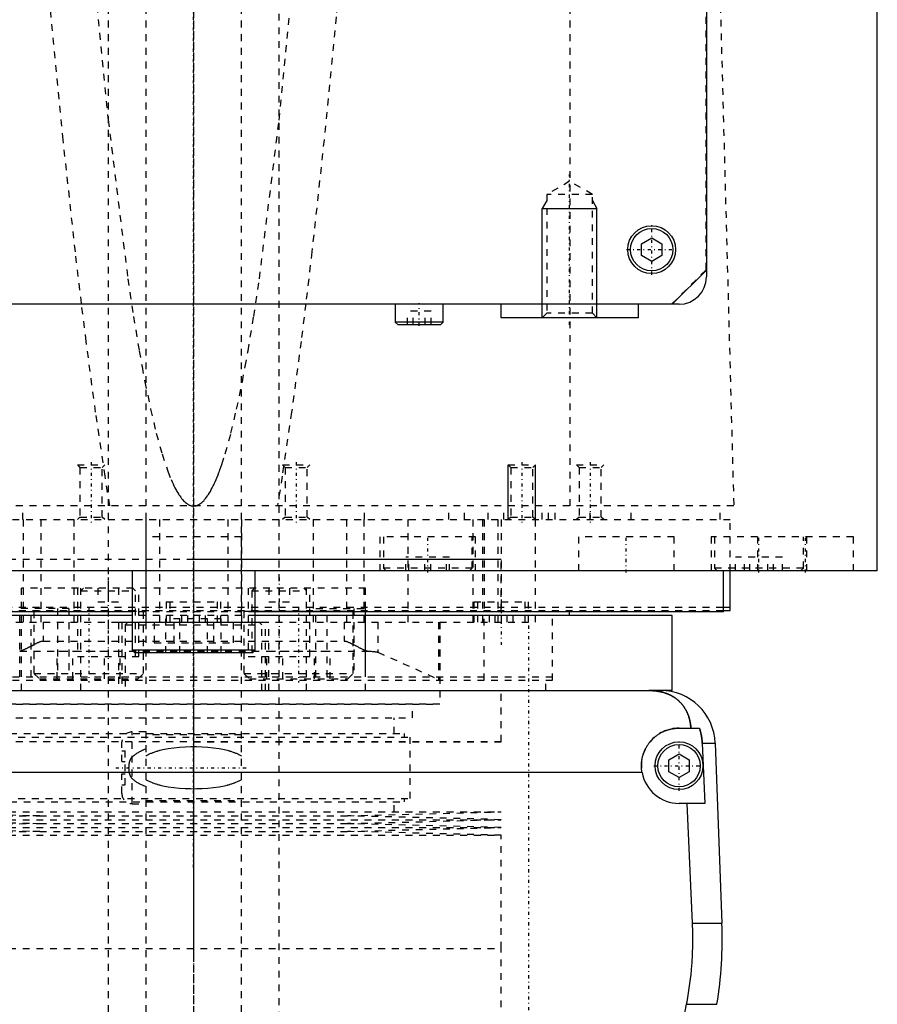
# Model space of a CAD drawing. Extents: x -120 to 120, y -123 to 443.
# Tile 3 of 9: x -25 to 100, y -38 to 106. Entities that reach past the tile are written whole.
import ezdxf

# ---------------------------------------------------------------- set-up
doc = ezdxf.new("R2010")
doc.units = 0
doc.linetypes.add('CENTER', pattern=[1.5, 0.45, -0.5, 0.05, -0.5])
doc.linetypes.add('DASHED', pattern=[2, 1, -1])
for name, color, linetype in [('AM_0', 7, 'CONTINUOUS'), ('AM_10', 7, 'CONTINUOUS'), ('AM_3', 7, 'DASHED'), ('AM_7', 7, 'CENTER')]:
    doc.layers.add(name, color=color, linetype=linetype)

msp = doc.modelspace()

# ---------------------------------------------------------------- linework, layer by layer
at = {"layer": 'AM_0', "color": 7, "linetype": 'CONTINUOUS'}
for p, q in [((75, 380), (75, 68)), ((100, 25), (100, 363)), ((65.5, 72.87), (67, 73.73)), ((67, 73.73), (68.5, 72.87)), ((65.5, 71.13), (65.5, 72.87)), ((68.5, 72.87), (68.5, 71.13)), ((67, 70.27), (65.5, 71.13)), ((68.5, 71.13), (67, 70.27)), ((70, 64), (75, 69)), ((71, 64), (-71, 64)), ((29.5, 64), (29.5, 61.4)), ((36.5, 61.4), (36.5, 64)), ((45, 62), (45, 64)), ((65, 64), (65, 62)), ((65, 62), (45, 62)), ((29.5, 61.4), (29.9, 61)), ((36.5, 61.4), (29.5, 61.4)), ((36.1, 61), (29.9, 61)), ((36.1, 61), (36.5, 61.4)), ((100, 25), (-100, 25)), ((-9, 25), (-9, 13.4)), ((9, 13.4), (9, 25)), ((40.35, 25), (40.35, 25)), ((77.5, 19), (77.5, 25)), ((78.5, 19.2), (78.5, 25)), ((88.79, 25), (88.79, 25.01)), ((-9.01, 19), (-77.5, 19)), ((77.5, 19), (9.01, 19)), ((55, 18.5), (55, 19)), ((77.56, 19.7), (78.5, 19.7)), ((77.56, 19.2), (78.5, 19.2)), ((-9.01, 18.5), (-70, 18.5)), ((70, 18.5), (9.01, 18.5)), ((70, 7.5), (70, 18.5)), ((-9, 13.4), (-8.6, 13)), ((9, 13.4), (-9, 13.4)), ((8.6, 13), (-8.6, 13)), ((8.6, 13), (9, 13.4)), ((-68.3, 7.5), (68.3, 7.5)), ((70, 7.5), (66.56, 7.5)), ((71, 2), (73.97, 2)), ((74.4, -0.2), (76.29, -0.2)), ((74.4, -0.2), (74.75, -9)), ((76.29, -0.2), (77.28, -26.54)), ((69.5, -2.63), (71, -1.77)), ((69.5, -4.37), (69.5, -2.63)), ((71, -1.77), (72.5, -2.63)), ((72.5, -2.63), (72.5, -4.37)), ((65.59, -4.5), (-65.59, -4.5)), ((71, -5.23), (69.5, -4.37)), ((72.5, -4.37), (71, -5.23)), ((74.75, -9), (71, -9)), ((72.97, -26.54), (72.2, -9)), ((72.97, -26.54), (77.28, -26.54)), ((68.19, -58), (72.1, -38.4)), ((72.1, -38.4), (76.54, -38.4))]:
    msp.add_line(p, q, dxfattribs=at)
for points in [[(72.74, 2, 0), (72.74, 2.05, 0), (72.73, 2.14, 0), (72.72, 2.23, 0), (72.72, 2.27, 0), (72.71, 2.32, 0), (72.7, 2.41, 0), (72.69, 2.5, 0), (72.68, 2.59, 0), (72.66, 2.68, 0), (72.65, 2.76, 0), (72.64, 2.81, 0), (72.63, 2.85, 0), (72.61, 2.94, 0), (72.6, 3.03, 0), (72.58, 3.11, 0), (72.56, 3.2, 0), (72.54, 3.28, 0), (72.52, 3.33, 0), (72.51, 3.37, 0), (72.49, 3.45, 0), (72.46, 3.53, 0), (72.45, 3.58, 0), (72.44, 3.62, 0), (72.41, 3.7, 0), (72.39, 3.78, 0), (72.37, 3.82, 0), (72.36, 3.86, 0), (72.33, 3.94, 0), (72.3, 4.01, 0), (72.27, 4.09, 0), (72.23, 4.17, 0), (72.2, 4.24, 0), (72.18, 4.28, 0), (72.17, 4.32, 0), (72.13, 4.39, 0), (72.1, 4.46, 0), (72.06, 4.54, 0), (72.02, 4.61, 0), (71.98, 4.68, 0), (71.96, 4.71, 0), (71.94, 4.75, 0), (71.9, 4.82, 0), (71.86, 4.89, 0), (71.82, 4.95, 0), (71.78, 5.02, 0), (71.73, 5.08, 0), (71.71, 5.12, 0), (71.69, 5.15, 0), (71.64, 5.21, 0), (71.6, 5.28, 0), (71.55, 5.34, 0), (71.5, 5.4, 0), (71.45, 5.46, 0), (71.43, 5.49, 0), (71.4, 5.52, 0), (71.35, 5.58, 0), (71.3, 5.64, 0), (71.25, 5.7, 0), (71.19, 5.75, 0), (71.14, 5.81, 0), (71.11, 5.84, 0), (71.08, 5.87, 0), (71.03, 5.92, 0), (70.97, 5.98, 0), (70.94, 6, 0), (70.91, 6.03, 0), (70.85, 6.08, 0), (70.79, 6.13, 0), (70.76, 6.16, 0), (70.73, 6.18, 0), (70.67, 6.23, 0), (70.6, 6.28, 0), (70.54, 6.33, 0), (70.47, 6.38, 0), (70.41, 6.43, 0), (70.37, 6.45, 0), (70.34, 6.47, 0), (70.27, 6.52, 0), (70.2, 6.56, 0), (70.13, 6.61, 0), (70.06, 6.65, 0), (69.99, 6.69, 0), (69.95, 6.71, 0), (69.91, 6.73, 0), (69.84, 6.77, 0), (69.76, 6.81, 0), (69.69, 6.85, 0), (69.61, 6.88, 0), (69.53, 6.92, 0), (69.5, 6.94, 0), (69.46, 6.95, 0), (69.38, 6.99, 0), (69.3, 7.02, 0), (69.22, 7.05, 0), (69.13, 7.08, 0), (69.05, 7.11, 0), (69.01, 7.13, 0), (68.97, 7.14, 0), (68.89, 7.17, 0), (68.8, 7.19, 0), (68.72, 7.22, 0), (68.63, 7.24, 0), (68.54, 7.27, 0), (68.5, 7.28, 0), (68.46, 7.29, 0), (68.37, 7.31, 0), (68.28, 7.33, 0), (68.23, 7.34, 0), (68.19, 7.35, 0), (68.1, 7.36, 0), (68.01, 7.38, 0), (67.96, 7.39, 0), (67.91, 7.4, 0), (67.82, 7.41, 0), (67.73, 7.42, 0), (67.64, 7.44, 0), (67.55, 7.45, 0), (67.45, 7.46, 0), (67.41, 7.46, 0), (67.36, 7.47, 0), (67.27, 7.47, 0), (67.17, 7.48, 0), (67.08, 7.49, 0), (66.99, 7.49, 0), (66.89, 7.49, 0), (66.85, 7.5, 0), (66.8, 7.5, 0), (66.7, 7.5, 0), (66.61, 7.5, 0), (66.56, 7.5, 0)], [(65.59, -4.5, 0), (65.58, -4.46, 0), (65.57, -4.37, 0), (65.55, -4.28, 0), (65.55, -4.23, 0), (65.54, -4.19, 0), (65.53, -4.1, 0), (65.52, -4.01, 0), (65.52, -3.92, 0), (65.51, -3.83, 0), (65.51, -3.74, 0), (65.5, -3.7, 0), (65.5, -3.65, 0), (65.5, -3.57, 0), (65.5, -3.48, 0), (65.5, -3.39, 0), (65.5, -3.31, 0), (65.51, -3.22, 0), (65.51, -3.18, 0), (65.51, -3.13, 0), (65.52, -3.04, 0), (65.53, -2.96, 0), (65.53, -2.91, 0), (65.54, -2.87, 0), (65.55, -2.78, 0), (65.56, -2.69, 0), (65.57, -2.65, 0), (65.57, -2.6, 0), (65.59, -2.52, 0), (65.61, -2.43, 0), (65.62, -2.34, 0), (65.64, -2.25, 0), (65.66, -2.17, 0), (65.68, -2.12, 0), (65.69, -2.08, 0), (65.71, -1.99, 0), (65.74, -1.91, 0), (65.76, -1.82, 0), (65.79, -1.74, 0), (65.82, -1.65, 0), (65.84, -1.61, 0), (65.85, -1.57, 0), (65.88, -1.48, 0), (65.92, -1.4, 0), (65.95, -1.32, 0), (65.99, -1.23, 0), (66.03, -1.15, 0), (66.05, -1.11, 0), (66.06, -1.07, 0), (66.11, -0.99, 0), (66.15, -0.91, 0), (66.19, -0.83, 0), (66.23, -0.76, 0), (66.28, -0.68, 0), (66.3, -0.64, 0), (66.32, -0.6, 0), (66.37, -0.53, 0), (66.42, -0.45, 0), (66.47, -0.38, 0), (66.52, -0.31, 0), (66.57, -0.24, 0), (66.6, -0.2, 0), (66.62, -0.17, 0), (66.68, -0.1, 0), (66.73, -0.03, 0), (66.76, 0, 0), (66.79, 0.04, 0), (66.84, 0.1, 0), (66.9, 0.17, 0), (66.93, 0.2, 0), (66.96, 0.23, 0), (67.02, 0.29, 0), (67.08, 0.35, 0), (67.14, 0.41, 0), (67.2, 0.47, 0), (67.26, 0.53, 0), (67.29, 0.56, 0), (67.32, 0.59, 0), (67.39, 0.65, 0), (67.45, 0.7, 0), (67.52, 0.76, 0), (67.59, 0.81, 0), (67.66, 0.87, 0), (67.69, 0.89, 0), (67.73, 0.92, 0), (67.8, 0.97, 0), (67.87, 1.02, 0), (67.95, 1.07, 0), (68.02, 1.12, 0), (68.1, 1.17, 0), (68.14, 1.2, 0), (68.17, 1.22, 0), (68.25, 1.26, 0), (68.33, 1.31, 0), (68.41, 1.35, 0), (68.49, 1.39, 0), (68.57, 1.44, 0), (68.61, 1.46, 0), (68.66, 1.48, 0), (68.74, 1.51, 0), (68.82, 1.55, 0), (68.91, 1.59, 0), (68.99, 1.62, 0), (69.08, 1.65, 0), (69.12, 1.67, 0), (69.17, 1.69, 0), (69.25, 1.72, 0), (69.34, 1.74, 0), (69.38, 1.76, 0), (69.43, 1.77, 0), (69.52, 1.8, 0), (69.61, 1.82, 0), (69.65, 1.83, 0), (69.7, 1.84, 0), (69.79, 1.86, 0), (69.88, 1.88, 0), (69.97, 1.9, 0), (70.06, 1.92, 0), (70.15, 1.93, 0), (70.19, 1.94, 0), (70.24, 1.95, 0), (70.33, 1.96, 0), (70.42, 1.97, 0), (70.51, 1.98, 0), (70.6, 1.99, 0), (70.69, 1.99, 0), (70.73, 1.99, 0), (70.78, 2, 0), (70.87, 2, 0), (70.96, 2, 0), (71, 2, 0)], [(73.97, 2, 0), (73.99, 1.94, 0), (74.03, 1.83, 0), (74.07, 1.71, 0), (74.09, 1.65, 0), (74.1, 1.59, 0), (74.14, 1.47, 0), (74.17, 1.34, 0), (74.2, 1.22, 0), (74.23, 1.1, 0), (74.26, 0.97, 0), (74.27, 0.91, 0), (74.28, 0.85, 0), (74.3, 0.72, 0), (74.32, 0.6, 0), (74.34, 0.47, 0), (74.35, 0.35, 0), (74.37, 0.23, 0), (74.37, 0.16, 0), (74.38, 0.1, 0), (74.39, -0.02, 0), (74.39, -0.14, 0), (74.4, -0.2, 0)], [(72.1, -38.4, 0), (72.17, -38.06, 0), (72.29, -37.39, 0), (72.4, -36.71, 0), (72.45, -36.38, 0), (72.5, -36.04, 0), (72.59, -35.36, 0), (72.68, -34.69, 0), (72.75, -34.02, 0), (72.82, -33.35, 0), (72.87, -32.69, 0), (72.9, -32.36, 0), (72.92, -32.03, 0), (72.96, -31.37, 0), (72.98, -30.72, 0), (73, -30.07, 0), (73.02, -29.43, 0), (73.02, -28.79, 0), (73.02, -28.47, 0), (73.02, -28.16, 0), (73.01, -27.51, 0), (72.99, -26.87, 0), (72.97, -26.54, 0)]]:
    msp.add_polyline3d(points, dxfattribs=at)
for centre, radius in [((67, 72), 3.5), ((67, 72), 3.1), ((71, -3.5), 3.5), ((71, -3.5), 3.1)]:
    msp.add_circle(centre, radius, dxfattribs=at)
for centre, radius, start, end in [((71, 68), 4, 270, 0), ((68.3, -0.5), 8, 2.139, 90), ((71, -3.5), 5.5, 190.4757, 270), ((17.32, -28.78), 60, 350.775, 2.139)]:
    msp.add_arc(centre, radius, start, end, dxfattribs=at)
at = {"layer": 'AM_10', "color": 7, "linetype": 'CONTINUOUS'}
for p, q in [((51.68, 79.17), (51, 78)), ((51, 62), (51, 78)), ((51, 78), (59, 78)), ((58.32, 79.17), (59, 78)), ((59, 62), (59, 78)), ((46, 32.5), (46, 40.5)), ((50, 32.5), (50, 40.5))]:
    msp.add_line(p, q, dxfattribs=at)
at = {"layer": 'AM_3', "color": 6, "linetype": 'DASHED'}
for p, q in [((-7, 417.5), (-7, -97.5)), ((7, -97.5), (7, 417.5)), ((-12.5, 405.5), (-12.5, -56.5)), ((12.5, -56.5), (12.5, 405.5)), ((74.95, 69.05), (74.95, 374.95)), ((55.06, 34.5), (55.06, 116.6)), ((76.83, 115.63), (79, 34.5)), ((55, 82), (51.68, 80.08)), ((58.32, 80.08), (55, 82)), ((51.68, 80.08), (51.68, 62.68)), ((58.32, 80.08), (51.68, 80.08)), ((58.32, 62.68), (58.32, 80.08)), ((69.95, 64.05), (74.95, 69.05)), ((-69.95, 64.05), (69.95, 64.05)), ((31.27, 61), (31.27, 63)), ((34.73, 63), (31.27, 63)), ((32.13, 61), (32.13, 63)), ((33.87, 61), (33.87, 63)), ((34.73, 61), (34.73, 63)), ((51.68, 62.68), (51, 62)), ((58.32, 62.68), (51.68, 62.68)), ((59, 62), (58.32, 62.68)), ((-17, 40.5), (-16.62, 40.12)), ((-17, 40.5), (-13, 40.5)), ((-13.38, 40.12), (-13, 40.5)), ((13, 40.5), (13.38, 40.12)), ((13, 40.5), (17, 40.5)), ((16.62, 40.12), (17, 40.5)), ((46, 40.5), (46.38, 40.12)), ((46, 40.5), (50, 40.5)), ((49.62, 40.12), (50, 40.5)), ((56, 40.5), (56.38, 40.12)), ((56, 40.5), (60, 40.5)), ((59.62, 40.12), (60, 40.5)), ((-16.62, 40.12), (-16.62, 32.88)), ((-16.62, 40.12), (-13.38, 40.12)), ((-13.38, 32.88), (-13.38, 40.12)), ((13.38, 40.12), (13.38, 32.88)), ((13.38, 40.12), (16.62, 40.12)), ((16.62, 32.88), (16.62, 40.12)), ((46.38, 40.12), (46.38, 32.88)), ((46.38, 40.12), (49.62, 40.12)), ((49.62, 32.88), (49.62, 40.12)), ((56.38, 40.12), (56.38, 32.88)), ((56.38, 40.12), (59.62, 40.12)), ((59.62, 32.88), (59.62, 40.12)), ((79, 34.5), (-79, 34.5)), ((-25, 32.5), (-25, 34.5)), ((25, 32.5), (25, 34.5)), ((37.31, 32.5), (37.31, 34.5)), ((39.62, 32.5), (39.62, 34.5)), ((43.08, 32.5), (43.08, 34.5)), ((45.38, 32.5), (45.38, 34.5)), ((50, 17.5), (50, 34.5)), ((51, 32.5), (51, 34.5)), ((51.9, 32.5), (51.9, 34.5)), ((52.9, 32.5), (52.9, 34.5)), ((58, 32.5), (58, 34.5)), ((64, 32.5), (64, 34.5)), ((77, 32.5), (77, 34.5)), ((-78.5, 32.5), (78.5, 32.5)), ((-24.92, 32.5), (-24.92, 17.5)), ((-22.36, 32.5), (-22.36, 17.5)), ((-17.5, 32.5), (-17.5, 17.5)), ((-16.62, 32.88), (-17, 32.5)), ((-16.62, 32.88), (-13.38, 32.88)), ((-13, 32.5), (-13.38, 32.88)), ((-7, 32.5), (-7, 17.5)), ((-5, 32.5), (-5, 17.5)), ((5, 32.5), (5, 17.5)), ((7, 32.5), (7, 17.5)), ((13.38, 32.88), (13, 32.5)), ((13.38, 32.88), (16.62, 32.88)), ((17, 32.5), (16.62, 32.88)), ((17.5, 32.5), (17.5, 17.5)), ((22.36, 32.5), (22.36, 17.5)), ((24.92, 32.5), (24.92, 17.5)), ((31.31, 32.5), (31.31, 17.5)), ((40.83, 32.5), (40.83, 17.5)), ((42.23, 32.5), (42.23, 17.5)), ((42.5, 32.5), (42.5, 19.2)), ((44.5, 32.5), (44.5, 17.5)), ((45, 32.5), (45, 17.5)), ((46.38, 32.88), (46, 32.5)), ((46.38, 32.88), (49.62, 32.88)), ((50, 32.5), (49.62, 32.88)), ((56.38, 32.88), (56, 32.5)), ((56.38, 32.88), (59.62, 32.88)), ((60, 32.5), (59.62, 32.88)), ((78.5, 25), (78.5, 32.5)), ((-7, 30), (-7, 25)), ((7, 30), (-7, 30)), ((7, 25), (7, 30)), ((27.25, 30), (27.25, 25)), ((41.25, 30), (27.25, 30)), ((27.75, 30), (27.75, 25.4)), ((40.75, 25.4), (40.75, 30)), ((41.25, 25), (41.25, 30)), ((56.29, 30), (56.29, 25)), ((70.29, 30), (56.29, 30)), ((70.29, 25), (70.29, 30)), ((75.69, 30), (75.69, 25)), ((96.5, 30), (75.69, 30)), ((76.19, 30), (76.19, 25.4)), ((82.5, 30), (82.5, 25)), ((89.19, 25.4), (89.19, 30)), ((89.69, 25), (89.69, 30)), ((96.5, 25), (96.5, 30)), ((-45, 26.7), (45, 26.7)), ((0, 26.7), (45, 26.7)), ((31.05, 25), (31.05, 27)), ((37.45, 27), (31.05, 27)), ((31.5, 25), (31.5, 27)), ((33.8, 25), (33.8, 27)), ((34.7, 25), (34.7, 27)), ((37, 25), (37, 27)), ((37.45, 25), (37.45, 27)), ((45, 19.2), (45, 26.7)), ((79.25, 25), (79.25, 27)), ((86.12, 27), (79.25, 27)), ((80.58, 25), (80.58, 27)), ((81.36, 25), (81.36, 27)), ((84.01, 25), (84.01, 27)), ((84.8, 25), (84.8, 27)), ((86.12, 25), (86.12, 27)), ((27.75, 25.4), (28.15, 25)), ((40.75, 25.4), (27.75, 25.4)), ((40.35, 25), (40.75, 25.4)), ((76.19, 25.4), (76.59, 25)), ((89.19, 25.4), (76.19, 25.4)), ((88.79, 25.01), (89.19, 25.4)), ((-25.16, 7.5), (-25.16, 22.5)), ((25.16, 22.5), (-25.16, 22.5)), ((-17, 22.5), (-17, 12.5)), ((-16.1, 22.5), (-16.5, 22.1)), ((-16.5, 7.5), (-16.5, 22.5)), ((-16.5, 22.1), (-8.5, 22.1)), ((-14, 22.5), (-14, 20.5)), ((-12.5, 22.5), (-12.5, 20.5)), ((-11, 22.5), (-11, 20.5)), ((-8.5, 22.1), (-8.9, 22.5)), ((-8.5, 12.5), (-8.5, 22.1)), ((-8, 12.5), (-8, 22.5)), ((8, 22.5), (8, 12.5)), ((8.9, 22.5), (8.5, 22.1)), ((8.5, 22.1), (8.5, 12.5)), ((8.5, 22.1), (16.5, 22.1)), ((11, 22.5), (11, 20.5)), ((12.5, 22.5), (12.5, 20.5)), ((14, 22.5), (14, 20.5)), ((16.5, 22.1), (16.1, 22.5)), ((16.5, 7.5), (16.5, 22.5)), ((17, 12.5), (17, 22.5)), ((25.16, 7.5), (25.16, 22.5)), ((-14, 20.5), (-11, 20.5)), ((-4, 20.5), (-4, 17.5)), ((-4, 20.5), (4, 20.5)), ((-3.5, 20.5), (-3.5, 17.5)), ((3.5, 17.5), (3.5, 20.5)), ((4, 17.5), (4, 20.5)), ((11, 20.5), (14, 20.5)), ((41, 20.5), (41, 17.5)), ((41, 20.5), (49, 20.5)), ((41.5, 20.5), (41.5, 17.5)), ((48.5, 17.5), (48.5, 20.5)), ((49, 17.5), (49, 20.5)), ((-77.56, 19.7), (77.56, 19.7)), ((-77.56, 19.2), (77.56, 19.2)), ((-18.23, 19.5), (-25.44, 19.5)), ((-25.44, 9.5), (-25.44, 19.5)), ((-23.77, 9.5), (-23.77, 19.5)), ((-23.25, 19.2), (-23.35, 19.1)), ((-23.35, 19.1), (-23.35, 10)), ((-23.35, 19.1), (-7.35, 19.1)), ((-19.89, 19.5), (-19.89, 9.5)), ((-18.23, 19.5), (-18.23, 9.5)), ((9.01, 19), (-9.01, 19)), ((-7.35, 19.1), (-7.45, 19.2)), ((-7.35, 10), (-7.35, 19.1)), ((7.45, 19.2), (7.35, 19.1)), ((7.35, 19.1), (7.35, 10)), ((7.35, 19.1), (23.35, 19.1)), ((17.89, 19.5), (25.09, 19.5)), ((17.89, 9.5), (17.89, 19.5)), ((19.55, 9.5), (19.55, 19.5)), ((23.35, 19.1), (23.25, 19.2)), ((23.35, 10), (23.35, 19.1)), ((23.43, 19.5), (23.43, 9.5)), ((25.09, 19.5), (25.09, 9.5)), ((42.5, 9), (42.5, 19.2)), ((52.5, 9), (52.5, 19.2)), ((-50, 17.5), (50, 17.5)), ((-22, 17.5), (-22, 14.74)), ((-11, 17.5), (-11, 7.5)), ((-11, 17.5), (11, 17.5)), ((-10.5, 17.5), (-10.5, 7.5)), ((-9.6, 17.5), (-10, 17.1)), ((9.01, 18.5), (-9.01, 18.5)), ((-5.77, 17.5), (-5.77, 14.5)), ((-4.04, 13), (-4.04, 18)), ((4.04, 18), (-4.04, 18)), ((-2.89, 17.5), (-2.89, 14.5)), ((-2.02, 13), (-2.02, 18)), ((-1.73, 17.5), (-1.73, 18.5)), ((-0.87, 17.5), (-0.87, 18.5)), ((0.87, 17.5), (0.87, 18.5)), ((1.73, 17.5), (1.73, 18.5)), ((2.02, 13), (2.02, 18)), ((2.89, 17.5), (2.89, 14.5)), ((4.04, 13), (4.04, 18)), ((5.77, 17.5), (5.77, 14.5)), ((10, 17.1), (9.6, 17.5)), ((10.5, 7.5), (10.5, 17.5)), ((11, 7.5), (11, 17.5)), ((22, 17.5), (22, 14.74)), ((26.96, 17.5), (26.96, 13.1)), ((35.82, 17.5), (35.82, 9.14)), ((36, 17.5), (36, 5.5)), ((43.27, 17.5), (43.27, 18.5)), ((44.13, 17.5), (44.13, 18.5)), ((45.87, 17.5), (45.87, 18.5)), ((46.73, 17.5), (46.73, 18.5)), ((-10, 17.1), (-10, 7.5)), ((-10, 17.1), (10, 17.1)), ((10, 7.5), (10, 17.1)), ((-22, 14.74), (22, 14.74)), ((-5.77, 14.5), (5.77, 14.5)), ((-25.44, 13.27), (-25.41, 13.27)), ((-25.41, 13.27), (25.41, 13.27)), ((-23.77, 14.01), (-23.35, 14.24)), ((-19.97, 9.2), (-19.97, 13.2)), ((-10.73, 13.2), (-19.97, 13.2)), ((-17.66, 9.2), (-17.66, 13.2)), ((-13.04, 9.2), (-13.04, 13.2)), ((-10.73, 9.2), (-10.73, 13.2)), ((10.73, 9.2), (10.73, 13.2)), ((19.97, 13.2), (10.73, 13.2)), ((13.04, 9.2), (13.04, 13.2)), ((17.66, 9.2), (17.66, 13.2)), ((19.97, 9.2), (19.97, 13.2)), ((23.35, 14.24), (23.43, 14.2)), ((25.1, 13.38), (25.16, 13.36)), ((26.96, 13.1), (35.82, 9.14)), ((-17, 12.5), (-8, 12.5)), ((8, 12.5), (17, 12.5)), ((-52.5, 9.5), (52.5, 9.5)), ((-52.5, 9), (52.5, 9)), ((-23.35, 10), (-22.55, 9.2)), ((-23.35, 10), (-7.35, 10)), ((-22.55, 9.2), (-8.15, 9.2)), ((-8.15, 9.2), (-7.35, 10)), ((7.35, 10), (8.15, 9.2)), ((7.35, 10), (23.35, 10)), ((8.15, 9.2), (22.55, 9.2)), ((22.55, 9.2), (23.35, 10)), ((51.5, 7.5), (51.5, 9)), ((45, 0), (45, 7.5)), ((45, 0), (45, 7.5)), ((-36, 5.52), (36, 5.52)), ((36, 5.5), (-36, 5.5)), ((32, 3.5), (32, 5.5)), ((-32, 3.5), (32, 3.5)), ((29.35, 1.2), (29.35, 3.5)), ((-7, 1.45), (-9, 1.45)), ((-9, -9.05), (-9, 1.45)), ((45, 0), (-45, 0)), ((-31.65, 0.7), (31.65, 0.7)), ((-30.85, 1.2), (30.85, 1.2)), ((7, 1), (-7, 1)), ((0, 0), (45, 0)), ((30.85, 0.7), (30.85, 1.2)), ((31.65, -8.3), (31.65, 0.7)), ((-10.5, -2.9), (-10.5, -0.05)), ((-10.5, -1.3), (-10, -1.3)), ((-10, -6.3), (-10, -1.3)), ((-10.5, -2.9), (-10, -2.9)), ((-10.5, -7.55), (-10.5, -4.7)), ((-10.5, -4.7), (-10, -4.7)), ((-10.5, -6.3), (-10, -6.3)), ((-31.65, -8.3), (31.65, -8.3)), ((-7, -8.6), (7, -8.6)), ((30.85, -8.8), (30.85, -8.3)), ((-30.85, -8.8), (30.85, -8.8)), ((-9, -9.05), (-7, -9.05)), ((29.35, -10.25), (29.35, -8.8)), ((-45, -10.25), (-22.5, -10.82)), ((-45, -10.25), (45, -10.25)), ((-22.5, -10.82), (-45, -11.39)), ((-45, -11.39), (-22.5, -11.96)), ((-45, -11.39), (45, -11.39)), ((-22.5, -10.82), (22.5, -10.82)), ((22.5, -10.82), (45, -10.25)), ((45, -11.39), (22.5, -10.82)), ((22.5, -11.96), (45, -11.39)), ((-22.5, -11.96), (-45, -12.53)), ((-45, -12.53), (-22.5, -13.1)), ((-45, -12.53), (45, -12.53)), ((-22.5, -11.96), (22.5, -11.96)), ((45, -12.53), (22.5, -11.96)), ((22.5, -13.1), (45, -12.53)), ((-22.5, -13.1), (-45, -13.67)), ((-45, -13.67), (45, -13.67)), ((-22.5, -13.1), (22.5, -13.1)), ((45, -13.67), (22.5, -13.1)), ((45, -30.25), (45, -13.67)), ((-45, -30.25), (45, -30.25)), ((-45, -30.25), (0, -30.25)), ((45, -46.83), (45, -30.25))]:
    msp.add_line(p, q, dxfattribs=at)
for points in [[(-16.4, 64.1, 0), (-17.3, 71.69, 0), (-19.08, 88.06, 0), (-20.86, 106.04, 0), (-21.74, 115.63, 0)], [(-14.95, 115.63, 0), (-12.5, 90.94, 0), (-9.62, 67.74, 0), (-8.79, 62.22, 0), (-7.96, 57.2, 0), (-7.54, 54.88, 0), (-7.13, 52.68, 0), (-6.29, 48.66, 0), (-5.46, 45.14, 0), (-4.62, 42.12, 0), (-3.78, 39.6, 0), (-3.29, 38.36, 0), (-3.15, 38.04, 0), (-3.01, 37.73, 0), (-2.94, 37.59, 0), (-2.87, 37.44, 0), (-2.73, 37.16, 0), (-2.59, 36.89, 0), (-2.52, 36.77, 0), (-2.45, 36.64, 0), (-2.31, 36.41, 0), (-2.17, 36.18, 0), (-2.1, 36.07, 0), (-2.03, 35.97, 0), (-1.89, 35.78, 0), (-1.75, 35.59, 0), (-1.61, 35.43, 0), (-1.47, 35.27, 0), (-1.33, 35.13, 0), (-1.26, 35.07, 0), (-1.19, 35.01, 0), (-1.05, 34.89, 0), (-0.91, 34.8, 0), (-0.83, 34.74, 0), (-0.81, 34.73, 0), (-0.78, 34.72, 0), (-0.77, 34.71, 0), (-0.76, 34.71, 0), (-0.74, 34.69, 0), (-0.71, 34.68, 0), (-0.69, 34.67, 0), (-0.67, 34.66, 0), (-0.64, 34.65, 0), (-0.63, 34.64, 0), (-0.62, 34.64, 0), (-0.6, 34.63, 0), (-0.57, 34.62, 0), (-0.55, 34.61, 0), (-0.53, 34.6, 0), (-0.5, 34.59, 0), (-0.49, 34.59, 0), (-0.48, 34.58, 0), (-0.46, 34.57, 0), (-0.43, 34.57, 0), (-0.42, 34.56, 0), (-0.41, 34.56, 0), (-0.39, 34.55, 0), (-0.36, 34.55, 0), (-0.35, 34.54, 0), (-0.34, 34.54, 0), (-0.32, 34.54, 0), (-0.29, 34.53, 0), (-0.27, 34.53, 0), (-0.25, 34.52, 0), (-0.22, 34.52, 0), (-0.21, 34.52, 0), (-0.2, 34.51, 0), (-0.18, 34.51, 0), (-0.15, 34.51, 0), (-0.13, 34.51, 0), (-0.11, 34.5, 0), (-0.08, 34.5, 0), (-0.07, 34.5, 0), (-0.06, 34.5, 0), (-0.04, 34.5, 0), (-0.01, 34.5, 0), (0, 34.5, 0)], [(0, 34.5, 0), (0.01, 34.5, 0), (0.04, 34.5, 0), (0.06, 34.5, 0), (0.07, 34.5, 0), (0.08, 34.5, 0), (0.11, 34.5, 0), (0.13, 34.51, 0), (0.15, 34.51, 0), (0.18, 34.51, 0), (0.2, 34.51, 0), (0.21, 34.52, 0), (0.22, 34.52, 0), (0.25, 34.52, 0), (0.27, 34.53, 0), (0.29, 34.53, 0), (0.32, 34.54, 0), (0.34, 34.54, 0), (0.35, 34.54, 0), (0.36, 34.55, 0), (0.39, 34.55, 0), (0.41, 34.56, 0), (0.42, 34.56, 0), (0.43, 34.57, 0), (0.46, 34.57, 0), (0.48, 34.58, 0), (0.49, 34.59, 0), (0.5, 34.59, 0), (0.53, 34.6, 0), (0.55, 34.61, 0), (0.57, 34.62, 0), (0.6, 34.63, 0), (0.62, 34.64, 0), (0.63, 34.64, 0), (0.64, 34.65, 0), (0.67, 34.66, 0), (0.69, 34.67, 0), (0.71, 34.68, 0), (0.74, 34.69, 0), (0.76, 34.71, 0), (0.77, 34.71, 0), (0.78, 34.72, 0), (0.81, 34.73, 0), (0.83, 34.74, 0), (0.85, 34.76, 0), (0.88, 34.77, 0), (0.9, 34.79, 0), (0.91, 34.8, 0), (0.92, 34.8, 0), (0.95, 34.82, 0), (0.97, 34.83, 0), (1.05, 34.89, 0), (1.19, 35.01, 0), (1.26, 35.07, 0), (1.33, 35.13, 0), (1.47, 35.27, 0), (1.61, 35.43, 0), (1.75, 35.59, 0), (1.89, 35.78, 0), (2.03, 35.97, 0), (2.1, 36.07, 0), (2.17, 36.18, 0), (2.31, 36.41, 0), (2.45, 36.64, 0), (2.52, 36.77, 0), (2.59, 36.89, 0), (2.73, 37.16, 0), (2.87, 37.44, 0), (2.94, 37.59, 0), (3.01, 37.73, 0), (3.15, 38.04, 0), (3.29, 38.36, 0), (3.43, 38.7, 0), (3.57, 39.05, 0), (3.71, 39.41, 0), (3.78, 39.6, 0), (3.85, 39.79, 0), (3.99, 40.18, 0), (4.13, 40.59, 0), (4.62, 42.12, 0), (5.46, 45.14, 0), (6.29, 48.66, 0), (7.13, 52.68, 0), (7.54, 54.88, 0), (7.96, 57.2, 0), (8.79, 62.22, 0), (9.62, 67.74, 0), (12.5, 90.94, 0), (14.95, 115.63, 0)], [(21.74, 115.63, 0), (20.86, 106.04, 0), (19.08, 88.06, 0), (17.3, 71.69, 0), (16.4, 64.1, 0)], [(-12.26, 34.5, 0), (-12.95, 38.84, 0), (-14.34, 48.23, 0), (-15.71, 58.58, 0), (-16.4, 64.1, 0)], [(16.4, 64.1, 0), (15.71, 58.58, 0), (14.34, 48.23, 0), (12.95, 38.84, 0), (12.26, 34.5, 0)], [(-23.35, 14.24, 0), (-23.32, 14.26, 0), (-23.25, 14.29, 0), (-23.17, 14.33, 0), (-23.14, 14.35, 0), (-23.1, 14.37, 0), (-23.03, 14.4, 0), (-22.96, 14.44, 0), (-22.89, 14.47, 0), (-22.82, 14.51, 0), (-22.75, 14.54, 0), (-22.71, 14.55, 0), (-22.67, 14.57, 0), (-22.6, 14.6, 0), (-22.52, 14.63, 0), (-22.45, 14.66, 0), (-22.37, 14.68, 0), (-22.29, 14.7, 0), (-22.25, 14.71, 0), (-22.21, 14.72, 0), (-22.16, 14.72, 0), (-22.15, 14.73, 0), (-22.14, 14.73, 0), (-22.13, 14.73, 0), (-22.12, 14.73, 0), (-22.11, 14.73, 0), (-22.09, 14.73, 0), (-22.08, 14.73, 0), (-22.07, 14.73, 0), (-22.05, 14.73, 0), (-22.04, 14.73, 0), (-22.04, 14.74, 0), (-22.02, 14.74, 0), (-22.01, 14.74, 0), (-22, 14.74, 0)], [(22, 14.74, 0), (22.01, 14.74, 0), (22.02, 14.74, 0), (22.04, 14.74, 0), (22.04, 14.73, 0), (22.05, 14.73, 0), (22.07, 14.73, 0), (22.08, 14.73, 0), (22.09, 14.73, 0), (22.11, 14.73, 0), (22.12, 14.73, 0), (22.13, 14.73, 0), (22.14, 14.73, 0), (22.15, 14.73, 0), (22.16, 14.72, 0), (22.21, 14.72, 0), (22.25, 14.71, 0), (22.29, 14.7, 0), (22.37, 14.68, 0), (22.45, 14.66, 0), (22.52, 14.63, 0), (22.6, 14.6, 0), (22.67, 14.57, 0), (22.71, 14.55, 0), (22.75, 14.54, 0), (22.82, 14.51, 0), (22.89, 14.47, 0), (22.96, 14.44, 0), (23.03, 14.4, 0), (23.1, 14.37, 0), (23.14, 14.35, 0), (23.17, 14.33, 0), (23.25, 14.29, 0), (23.32, 14.26, 0), (23.35, 14.24, 0)], [(-25.41, 13.27, 0), (-25.37, 13.29, 0), (-25.29, 13.31, 0), (-25.2, 13.34, 0), (-25.16, 13.36, 0)], [(-25.16, 13.36, 0), (-25.13, 13.37, 0), (-25.05, 13.4, 0), (-24.98, 13.43, 0), (-24.94, 13.44, 0), (-24.91, 13.46, 0), (-24.83, 13.49, 0), (-24.76, 13.52, 0), (-24.68, 13.56, 0), (-24.61, 13.59, 0), (-24.53, 13.63, 0), (-24.49, 13.65, 0), (-24.45, 13.67, 0), (-24.37, 13.7, 0), (-24.3, 13.74, 0), (-24.22, 13.78, 0), (-24.14, 13.82, 0), (-24.06, 13.87, 0), (-24.02, 13.89, 0), (-23.98, 13.91, 0), (-23.9, 13.95, 0), (-23.82, 13.99, 0), (-23.77, 14.01, 0)], [(23.43, 14.2, 0), (23.48, 14.17, 0), (23.58, 14.12, 0), (23.67, 14.07, 0), (23.72, 14.04, 0), (23.77, 14.02, 0), (23.87, 13.97, 0), (23.96, 13.92, 0), (24.06, 13.87, 0), (24.15, 13.82, 0), (24.24, 13.77, 0), (24.29, 13.75, 0), (24.34, 13.72, 0), (24.43, 13.68, 0), (24.52, 13.63, 0), (24.61, 13.59, 0), (24.7, 13.55, 0), (24.79, 13.51, 0), (24.84, 13.49, 0), (24.88, 13.47, 0), (24.97, 13.43, 0), (25.05, 13.4, 0), (25.1, 13.38, 0)], [(25.16, 13.36, 0), (25.2, 13.34, 0), (25.29, 13.31, 0), (25.37, 13.29, 0), (25.41, 13.27, 0)], [(25.41, 13.27, 0), (25.48, 13.27, 0), (25.61, 13.26, 0), (25.74, 13.25, 0), (25.81, 13.25, 0), (25.87, 13.25, 0), (25.99, 13.24, 0), (26.1, 13.23, 0), (26.2, 13.22, 0), (26.3, 13.21, 0), (26.4, 13.2, 0), (26.44, 13.19, 0), (26.49, 13.19, 0), (26.57, 13.18, 0), (26.64, 13.17, 0), (26.71, 13.16, 0), (26.77, 13.15, 0), (26.82, 13.14, 0), (26.85, 13.13, 0), (26.87, 13.12, 0), (26.91, 13.11, 0), (26.94, 13.1, 0), (26.96, 13.1, 0)], [(35.82, 9.14, 0), (35.88, 9.12, 0), (35.95, 9.07, 0), (35.99, 9.02, 0), (36, 9, 0)], [(36, 9, 0), (36, 8.99, 0), (36, 8.99, 0), (36, 8.99, 0), (36, 8.99, 0)], [(66.56, 7.5, 0), (66.61, 7.5, 0), (66.7, 7.5, 0), (66.8, 7.5, 0), (66.84, 7.5, 0), (66.89, 7.49, 0), (66.98, 7.49, 0), (67.08, 7.49, 0), (67.17, 7.48, 0), (67.26, 7.47, 0), (67.35, 7.47, 0), (67.4, 7.46, 0), (67.45, 7.46, 0), (67.54, 7.45, 0), (67.63, 7.44, 0), (67.72, 7.42, 0), (67.82, 7.41, 0), (67.91, 7.4, 0), (67.95, 7.39, 0), (68, 7.38, 0), (68.09, 7.37, 0), (68.18, 7.35, 0), (68.23, 7.34, 0), (68.27, 7.33, 0), (68.36, 7.31, 0), (68.45, 7.29, 0), (68.49, 7.28, 0), (68.53, 7.27, 0), (68.62, 7.24, 0), (68.71, 7.22, 0), (68.79, 7.2, 0), (68.88, 7.17, 0), (68.96, 7.14, 0), (69, 7.13, 0), (69.04, 7.11, 0), (69.13, 7.08, 0), (69.21, 7.05, 0), (69.29, 7.02, 0), (69.37, 6.99, 0), (69.45, 6.96, 0), (69.49, 6.94, 0), (69.53, 6.92, 0), (69.6, 6.89, 0), (69.68, 6.85, 0), (69.76, 6.81, 0), (69.83, 6.77, 0), (69.91, 6.74, 0), (69.94, 6.72, 0), (69.98, 6.69, 0), (70.05, 6.65, 0), (70.12, 6.61, 0), (70.19, 6.57, 0), (70.26, 6.52, 0), (70.33, 6.48, 0), (70.37, 6.46, 0), (70.4, 6.43, 0), (70.47, 6.39, 0), (70.53, 6.34, 0), (70.6, 6.29, 0), (70.66, 6.24, 0), (70.72, 6.19, 0), (70.75, 6.17, 0), (70.78, 6.14, 0), (70.84, 6.09, 0), (70.9, 6.04, 0), (70.93, 6.01, 0), (70.96, 5.98, 0), (71.02, 5.93, 0), (71.08, 5.87, 0), (71.1, 5.85, 0), (71.13, 5.82, 0), (71.19, 5.76, 0), (71.24, 5.71, 0), (71.29, 5.65, 0), (71.34, 5.59, 0), (71.4, 5.53, 0), (71.42, 5.5, 0), (71.45, 5.47, 0), (71.5, 5.41, 0), (71.54, 5.35, 0), (71.59, 5.28, 0), (71.64, 5.22, 0), (71.68, 5.16, 0), (71.71, 5.12, 0), (71.73, 5.09, 0), (71.77, 5.02, 0), (71.82, 4.96, 0), (71.86, 4.89, 0), (71.9, 4.82, 0), (71.94, 4.75, 0), (71.96, 4.72, 0), (71.98, 4.68, 0), (72.02, 4.61, 0), (72.06, 4.54, 0), (72.1, 4.46, 0), (72.13, 4.39, 0), (72.17, 4.32, 0), (72.18, 4.28, 0), (72.2, 4.24, 0), (72.24, 4.16, 0), (72.27, 4.09, 0), (72.3, 4.01, 0), (72.33, 3.93, 0), (72.36, 3.85, 0), (72.37, 3.81, 0), (72.39, 3.77, 0), (72.42, 3.69, 0), (72.44, 3.61, 0), (72.46, 3.57, 0), (72.47, 3.52, 0), (72.49, 3.44, 0), (72.52, 3.36, 0), (72.53, 3.32, 0), (72.54, 3.27, 0), (72.56, 3.19, 0), (72.58, 3.1, 0), (72.6, 3.02, 0), (72.62, 2.93, 0), (72.63, 2.84, 0), (72.64, 2.8, 0), (72.65, 2.76, 0), (72.66, 2.67, 0), (72.68, 2.58, 0), (72.72, 2.27, 0), (72.74, 2, 0)], [(74.4, -0.2, 0), (74.39, -0.14, 0), (74.39, -0.02, 0), (74.38, 0.1, 0), (74.37, 0.16, 0), (74.37, 0.23, 0), (74.35, 0.35, 0), (74.34, 0.47, 0), (74.32, 0.6, 0), (74.3, 0.72, 0), (74.28, 0.85, 0), (74.27, 0.91, 0), (74.26, 0.97, 0), (74.23, 1.1, 0), (74.2, 1.22, 0), (74.17, 1.34, 0), (74.14, 1.47, 0), (74.1, 1.59, 0), (74.09, 1.65, 0), (74.07, 1.71, 0), (74.03, 1.83, 0), (73.99, 1.94, 0), (73.97, 2, 0)], [(-7, -1.07, 0), (-7.06, -1.09, 0), (-7.18, -1.14, 0), (-7.31, -1.19, 0), (-7.37, -1.21, 0), (-7.43, -1.24, 0), (-7.55, -1.29, 0), (-7.67, -1.35, 0), (-7.78, -1.41, 0), (-7.9, -1.46, 0), (-8.02, -1.53, 0), (-8.07, -1.56, 0), (-8.13, -1.59, 0), (-8.24, -1.65, 0), (-8.35, -1.72, 0), (-8.46, -1.79, 0), (-8.56, -1.86, 0), (-8.66, -1.94, 0), (-8.71, -1.98, 0), (-8.76, -2.02, 0), (-8.86, -2.1, 0), (-8.95, -2.18, 0), (-9, -2.22, 0)], [(7, -2.09, 0), (6.95, -2.06, 0), (6.84, -2, 0), (6.74, -1.94, 0), (6.68, -1.91, 0), (6.63, -1.89, 0), (6.52, -1.83, 0), (6.41, -1.78, 0), (6.3, -1.73, 0), (6.18, -1.69, 0), (6.07, -1.64, 0), (6.01, -1.62, 0), (5.95, -1.6, 0), (5.83, -1.55, 0), (5.71, -1.51, 0), (5.59, -1.47, 0), (5.47, -1.43, 0), (5.35, -1.4, 0), (5.29, -1.38, 0), (5.23, -1.36, 0), (5.1, -1.33, 0), (4.97, -1.29, 0), (4.91, -1.28, 0), (4.52, -1.18, 0), (3.72, -1.03, 0), (2.9, -0.91, 0), (2.07, -0.83, 0), (1.24, -0.77, 0), (0.41, -0.75, 0), (0, -0.74, 0), (-0.41, -0.75, 0), (-1.24, -0.77, 0), (-2.07, -0.83, 0), (-2.9, -0.91, 0), (-3.72, -1.03, 0), (-4.52, -1.18, 0), (-4.91, -1.28, 0), (-4.97, -1.29, 0), (-5.1, -1.33, 0), (-5.23, -1.36, 0), (-5.29, -1.38, 0), (-5.35, -1.4, 0), (-5.47, -1.43, 0), (-5.59, -1.47, 0), (-5.71, -1.51, 0), (-5.83, -1.55, 0), (-5.95, -1.6, 0), (-6.01, -1.62, 0), (-6.07, -1.64, 0), (-6.18, -1.69, 0), (-6.3, -1.73, 0), (-6.41, -1.78, 0), (-6.52, -1.83, 0), (-6.63, -1.89, 0), (-6.68, -1.91, 0), (-6.74, -1.94, 0), (-6.84, -2, 0), (-6.95, -2.06, 0), (-7, -2.09, 0)], [(-9, -2.22, 0), (-9.01, -2.23, 0), (-9.02, -2.24, 0), (-9.04, -2.26, 0), (-9.05, -2.27, 0), (-9.06, -2.28, 0), (-9.07, -2.29, 0), (-9.09, -2.31, 0), (-9.1, -2.33, 0), (-9.12, -2.35, 0), (-9.13, -2.37, 0), (-9.14, -2.38, 0), (-9.15, -2.39, 0), (-9.16, -2.41, 0), (-9.18, -2.44, 0), (-9.19, -2.46, 0), (-9.2, -2.48, 0), (-9.22, -2.51, 0), (-9.22, -2.52, 0), (-9.23, -2.53, 0), (-9.24, -2.56, 0), (-9.26, -2.58, 0), (-9.26, -2.59, 0), (-9.27, -2.61, 0), (-9.28, -2.63, 0), (-9.29, -2.66, 0), (-9.3, -2.67, 0), (-9.3, -2.69, 0), (-9.32, -2.71, 0), (-9.33, -2.74, 0), (-9.34, -2.77, 0), (-9.35, -2.8, 0), (-9.36, -2.83, 0), (-9.36, -2.84, 0), (-9.37, -2.86, 0), (-9.38, -2.89, 0), (-9.39, -2.92, 0), (-9.4, -2.95, 0), (-9.41, -2.98, 0), (-9.41, -3.02, 0), (-9.42, -3.03, 0), (-9.42, -3.05, 0), (-9.43, -3.08, 0), (-9.44, -3.11, 0), (-9.44, -3.15, 0), (-9.45, -3.18, 0), (-9.46, -3.21, 0), (-9.46, -3.23, 0), (-9.46, -3.25, 0), (-9.47, -3.28, 0), (-9.47, -3.31, 0), (-9.49, -3.43, 0), (-9.5, -3.64, 0), (-9.51, -3.74, 0), (-9.51, -3.84, 0), (-9.5, -4.04, 0), (-9.48, -4.25, 0), (-9.46, -4.37, 0), (-9.45, -4.4, 0), (-9.45, -4.43, 0), (-9.44, -4.45, 0), (-9.44, -4.47, 0), (-9.43, -4.5, 0), (-9.43, -4.53, 0), (-9.42, -4.56, 0), (-9.41, -4.6, 0), (-9.4, -4.63, 0), (-9.4, -4.65, 0), (-9.39, -4.66, 0), (-9.38, -4.7, 0), (-9.37, -4.73, 0), (-9.36, -4.76, 0), (-9.35, -4.79, 0), (-9.34, -4.83, 0), (-9.33, -4.84, 0), (-9.33, -4.86, 0), (-9.31, -4.89, 0), (-9.3, -4.92, 0), (-9.3, -4.93, 0), (-9.29, -4.95, 0), (-9.27, -4.98, 0), (-9.26, -5.01, 0), (-9.25, -5.03, 0), (-9.25, -5.04, 0), (-9.23, -5.07, 0), (-9.22, -5.1, 0), (-9.2, -5.12, 0), (-9.18, -5.15, 0), (-9.17, -5.18, 0), (-9.16, -5.19, 0), (-9.15, -5.2, 0), (-9.13, -5.23, 0), (-9.12, -5.25, 0), (-9.1, -5.27, 0), (-9.08, -5.29, 0), (-9.06, -5.31, 0), (-9.05, -5.32, 0), (-9.05, -5.33, 0), (-9.03, -5.35, 0), (-9.01, -5.37, 0), (-9, -5.38, 0)], [(-9, -5.38, 0), (-8.95, -5.42, 0), (-8.86, -5.5, 0), (-8.76, -5.58, 0), (-8.71, -5.62, 0), (-8.66, -5.66, 0), (-8.56, -5.74, 0), (-8.46, -5.81, 0), (-8.35, -5.88, 0), (-8.24, -5.95, 0), (-8.13, -6.01, 0), (-8.07, -6.04, 0), (-8.02, -6.07, 0), (-7.9, -6.14, 0), (-7.78, -6.19, 0), (-7.67, -6.25, 0), (-7.55, -6.31, 0), (-7.43, -6.36, 0), (-7.37, -6.39, 0), (-7.31, -6.41, 0), (-7.18, -6.46, 0), (-7.06, -6.51, 0), (-7, -6.53, 0)], [(-7, -5.51, 0), (-6.95, -5.54, 0), (-6.84, -5.6, 0), (-6.74, -5.66, 0), (-6.68, -5.69, 0), (-6.63, -5.71, 0), (-6.52, -5.77, 0), (-6.41, -5.82, 0), (-6.3, -5.87, 0), (-6.18, -5.91, 0), (-6.07, -5.96, 0), (-6.01, -5.98, 0), (-5.95, -6, 0), (-5.83, -6.05, 0), (-5.71, -6.09, 0), (-5.59, -6.13, 0), (-5.47, -6.17, 0), (-5.35, -6.2, 0), (-5.29, -6.22, 0), (-5.23, -6.24, 0), (-5.1, -6.27, 0), (-4.97, -6.31, 0), (-4.91, -6.32, 0), (-4.52, -6.42, 0), (-3.72, -6.57, 0), (-2.9, -6.69, 0), (-2.07, -6.77, 0), (-1.24, -6.83, 0), (-0.41, -6.85, 0), (0, -6.86, 0), (0.41, -6.85, 0), (1.24, -6.83, 0), (2.07, -6.77, 0), (2.9, -6.69, 0), (3.72, -6.57, 0), (4.52, -6.42, 0), (4.91, -6.32, 0), (4.97, -6.31, 0), (5.1, -6.27, 0), (5.23, -6.24, 0), (5.29, -6.22, 0), (5.35, -6.2, 0), (5.47, -6.17, 0), (5.59, -6.13, 0), (5.71, -6.09, 0), (5.83, -6.05, 0), (5.95, -6, 0), (6.01, -5.98, 0), (6.07, -5.96, 0), (6.18, -5.91, 0), (6.3, -5.87, 0), (6.41, -5.82, 0), (6.52, -5.77, 0), (6.63, -5.71, 0), (6.68, -5.69, 0), (6.74, -5.66, 0), (6.84, -5.6, 0), (6.95, -5.54, 0), (7, -5.51, 0)]]:
    msp.add_polyline3d(points, dxfattribs=at)
for centre, radius, start, end in [((-9, -0.05), 1.5, 90, 180), ((71, -3.5), 5.5, 90, 190.4757), ((-9, -7.55), 1.5, 180, 270)]:
    msp.add_arc(centre, radius, start, end, dxfattribs=at)
at = {"layer": 'AM_7', "color": 4, "linetype": 'CENTER'}
for p, q in [((0, 443.25), (0, -123.25)), ((0, -18.4), (0, 386.4)), ((0, 247.5), (0, -82.5)), ((55, 61), (55, 83)), ((67, 68.33), (67, 75.67)), ((63.32, 72), (70.67, 72)), ((33, 60.85), (33, 64.15)), ((-15, 40.9), (-15, 32.1)), ((15, 40.9), (15, 32.1)), ((48, 40.9), (48, 32.1)), ((58, 40.9), (58, 32.1)), ((34.25, 24.75), (34.25, 30.25)), ((63.29, 24.75), (63.29, 30.25)), ((82.69, 24.75), (82.69, 30.25)), ((89.5, 24.75), (89.5, 30.25)), ((0, 27.07), (0, -0.38)), ((-12.5, 24.05), (-12.5, 11.95)), ((12.5, 24.05), (12.5, 11.95)), ((45, 20.8), (45, 14.2)), ((-15.35, 19.7), (-15.35, 8.7)), ((15.35, 19.7), (15.35, 8.7)), ((49, 17), (49, -82)), ((0, 5.19), (0, -31.94)), ((71, -7.18), (71, 0.18)), ((-11.38, -3.8), (7.87, -3.8)), ((67.32, -3.5), (74.67, -3.5)), ((0, -28.65), (0, -63.8))]:
    msp.add_line(p, q, dxfattribs=at)

doc.saveas('drawing.dxf')
